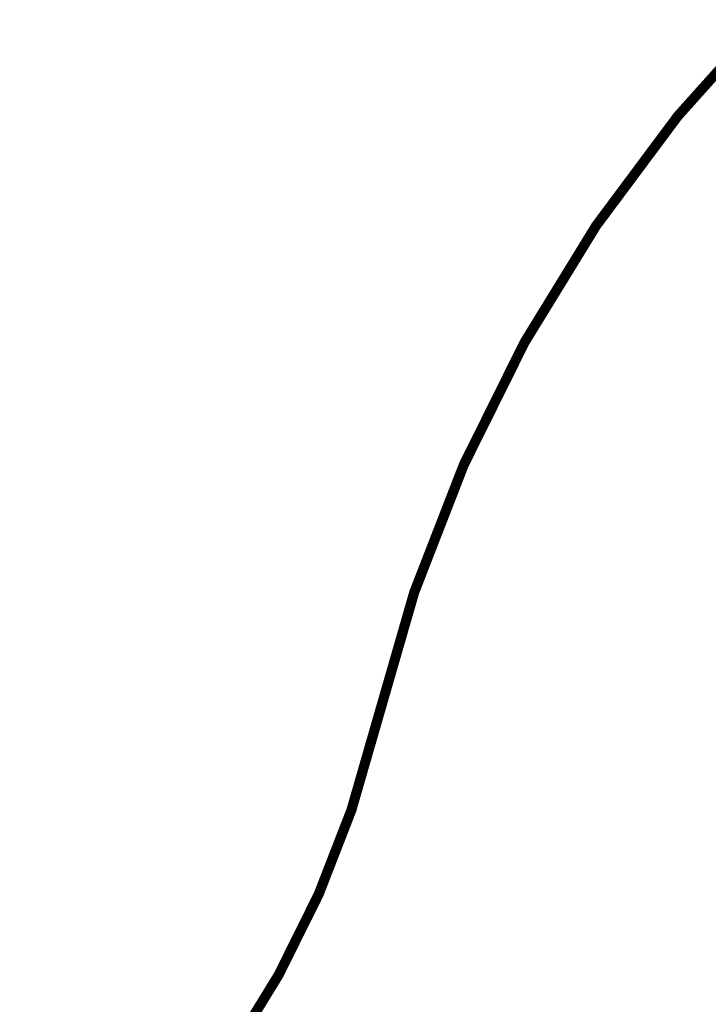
# Model space of a CAD drawing. Header units: millimetres. Extents: x 21148.2 to 21239.2, y 30135 to 30201.8.
# Tile 77 of 189: x 21177.712 to 21177.918, y 30159.247 to 30159.541. Entities that reach past the tile are written whole.
import ezdxf

# ---------------------------------------------------------------- set-up
doc = ezdxf.new("R2010")
doc.units = ezdxf.units.MM
doc.layers.add('AR-T1E-20-L1$0$ENHANCE PTB LVL 1 - BUILDING WALLS$0$I-FURN', color=7, linetype='Continuous', lineweight=13)
doc.layers.add('AR-T1E-20-L1$0$Seating', color=7, linetype='Continuous', lineweight=13)

# ---------------------------------------------------------------- blocks, each defined once
blk = doc.blocks.new('AR-T1E-20-L1$0$Landseat')
at = {"layer": 'AR-T1E-20-L1$0$Seating', "ltscale": 10, "const_width": 3}
blk.add_lwpolyline([(74.83, 392), (74.83, 327.71, -0.112714), (45.1, 197.5, 0.228329), (45.1, -197.5, -0.112714), (74.83, -327.71), (74.83, -392, 0.414214), (82.83, -400), (696.83, -400, 0.414214), (704.83, -392), (704.83, -278.39, -0.026921), (707.72, -224.66, 0.053882), (707.72, 224.66, -0.026921), (704.83, 278.39), (704.83, 392, 0.414214), (696.83, 400), (82.83, 400, 0.414214)], format="xyb", close=True, dxfattribs=at)

msp = doc.modelspace()

# ---------------------------------------------------------------- linework, layer by layer
at = {"layer": 'AR-T1E-20-L1$0$ENHANCE PTB LVL 1 - BUILDING WALLS$0$I-FURN'}
msp.add_lwpolyline([(21151.6176, 30158.22001), (21161.78018, 30177.28148, -0.430225), (21166.68396, 30177.78571), (21178.8309, 30162.44884, -0.43714), (21176.96381, 30158.05313), (21154.57652, 30153.6581, -0.553804), (21151.62041, 30158.22603)], format="xyb", dxfattribs=at)
msp.add_lwpolyline([(21151.7967, 30158.13083), (21161.94872, 30177.17249, -0.426961), (21166.53924, 30177.6463), (21178.65843, 30162.34447, -0.433306), (21176.91019, 30158.24642), (21154.55586, 30153.85786, -0.550633)], format="xyb", close=True, dxfattribs=at)

# ---------------------------------------------------------------- block references
at = {"layer": 'AR-T1E-20-L1$0$Seating', "ltscale": 10, "xscale": 0.001, "yscale": 0.001, "zscale": 0.001, "rotation": 320.7656283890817}
msp.add_blockref('AR-T1E-20-L1$0$Landseat', (21177.90853, 30159.51256), dxfattribs=at)

doc.saveas('drawing.dxf')
